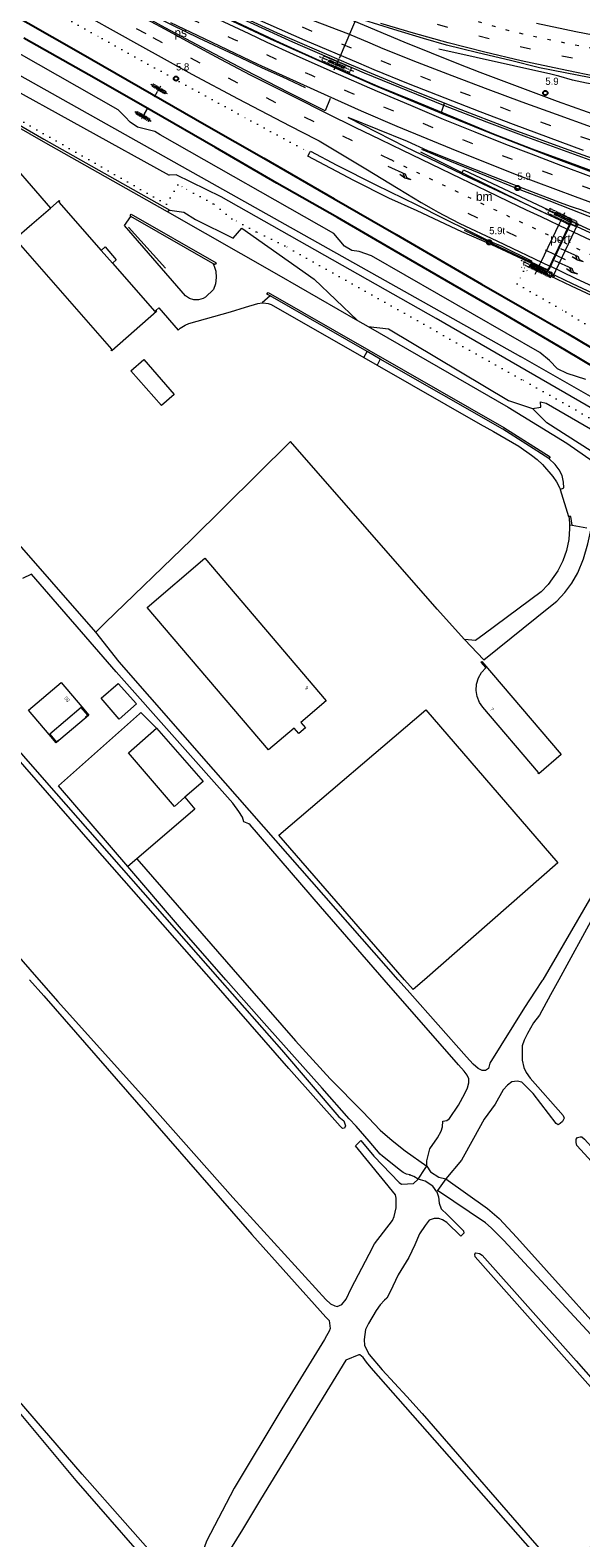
# Model space of a CAD drawing. Header units: metres. Extents: x 83575 to 86200, y 450600 to 453750.
# Tile 72 of 94: x 85096 to 85251, y 452893 to 453317. Entities that reach past the tile are written whole.
import ezdxf
from ezdxf.enums import TextEntityAlignment as Align

# ---------------------------------------------------------------- set-up
doc = ezdxf.new("R2010")
doc.units = ezdxf.units.M
for name, pattern in [('13strp', [4, 1, -3]), ('39strp', [12, 3, -9]), ('bhgrns', [2, 0, -2]), ('CENTER', [2, 1.25, -0.25, 0.25, -0.25]), ('DASHED2', [0.375, 0.25, -0.125])]:
    doc.linetypes.add(name, pattern=pattern)
for name, color, linetype, lineweight in [('bw-bs-portaal', 253, 'Continuous', 18), ('bw-bs-uithouder spoor', 253, 'Continuous', 18), ('gr-bs-geleiderail', 253, 'geleiderail', 18), ('gw-bs-grondwerklijn', 253, 'Continuous', 18), ('kd-bs-bhgrns', 253, 'bhgrns', 18), ('kd-bs-kadastralegrens', 253, 'Continuous', 18), ('kw-bs-viaduct', 253, 'Continuous', 18), ('mk-bs-13streep 0.45', 253, '13strp', 18), ('mk-bs-39streep 0.15', 253, '39strp', 18), ('mk-bs-pijlre750', 253, 'Continuous', 18), ('mk-bs-streep 0.15', 253, 'Continuous', 18), ('mk-bs-vlakmark', 253, 'Continuous', 18), ('og-bs-bebouwing', 253, 'Continuous', 18), ('og-bs-huisnummer', 253, 'Continuous', 18), ('og-bs-spoor NS', 253, 'Continuous', 25), ('vh-bs-randverharding', 253, 'Continuous', 18), ('wm-bs-hectometerbord text', 253, 'Continuous', 18)]:
    doc.layers.add(name, color=color, linetype=linetype, lineweight=lineweight)
doc.styles.add('rtw_iso', font='iso-rtw.shx')
doc.styles.add('Styledgn001', font='dgn001.shx')
doc.linetypes.add('geleiderail', pattern='A,2,-1,[175,RTW.shx,S=0.5,R=0,X=0,Y=0],-1', length=4)

# ---------------------------------------------------------------- blocks, each defined once
blk = doc.blocks.new('poer SB40-flat-5')
h = blk.add_hatch()
h.set_pattern_fill('ACET-2D-ANSI31', color=252, scale=0.5, angle=149.6304, style=0)
h.set_pattern_definition([(194.6304264, (-85128.157, -453292.4449), (0.4009758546, -1.5360255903), [])])
h.paths.add_polyline_path([(0.94, -0.55), (-0.94, 0.55), (-1.03, 0.4), (0.85, -0.7)])
at = {"layer": 'bw-bs-uithouder spoor', "linetype": 'CENTER'}
for points in [[(-2.31, 1.25), (2.22, -1.4)], [(0.39, 0.66), (-0.47, -0.81)]]:
    blk.add_lwpolyline(points, dxfattribs=at)
at = {"layer": 'bw-bs-uithouder spoor', "linetype": 'DASHED2'}
blk.add_lwpolyline([(1.97, -0.85), (-1.7, 1.3), (-2.05, 0.7), (1.61, -1.45)], close=True, dxfattribs=at)
at = {"layer": 'bw-bs-uithouder spoor', "linetype": 'CENTER'}
for points in [[(-0.66, 0.46), (-0.81, 0.2), (-1.16, 0.4), (-1, 0.66), (-0.66, 0.46)], [(1.07, -0.55), (0.92, -0.81), (0.57, -0.61), (0.72, -0.35), (1.07, -0.55)]]:
    blk.add_lwpolyline(points, close=True, dxfattribs=at)
at = {"layer": 'bw-bs-uithouder spoor', "linetype": 'Continuous'}
blk.add_lwpolyline([(-0.94, 0.55), (-1.03, 0.4), (0.85, -0.7), (0.94, -0.55)], close=True, dxfattribs=at)
blk = doc.blocks.new('poer SB40-flat-6')
h = blk.add_hatch()
h.set_pattern_fill('ACET-2D-ANSI31', color=252, scale=0.5, angle=149.6304, style=0)
h.set_pattern_definition([(194.6304264, (-85132.6655, -453300.1371), (0.4009758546, -1.5360255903), [])])
h.paths.add_polyline_path([(0.94, -0.55), (-0.94, 0.55), (-1.03, 0.4), (0.85, -0.7)])
at = {"layer": 'bw-bs-uithouder spoor', "linetype": 'CENTER'}
for points in [[(-2.31, 1.25), (2.22, -1.4)], [(0.39, 0.66), (-0.47, -0.81)]]:
    blk.add_lwpolyline(points, dxfattribs=at)
at = {"layer": 'bw-bs-uithouder spoor', "linetype": 'DASHED2'}
blk.add_lwpolyline([(1.97, -0.85), (-1.7, 1.3), (-2.05, 0.7), (1.61, -1.45)], close=True, dxfattribs=at)
at = {"layer": 'bw-bs-uithouder spoor', "linetype": 'CENTER'}
for points in [[(-0.66, 0.46), (-0.81, 0.2), (-1.16, 0.4), (-1, 0.66), (-0.66, 0.46)], [(1.07, -0.55), (0.92, -0.81), (0.57, -0.61), (0.72, -0.35), (1.07, -0.55)]]:
    blk.add_lwpolyline(points, close=True, dxfattribs=at)
at = {"layer": 'bw-bs-uithouder spoor', "linetype": 'Continuous'}
blk.add_lwpolyline([(-0.94, 0.55), (-1.03, 0.4), (0.85, -0.7), (0.94, -0.55)], close=True, dxfattribs=at)
blk = doc.blocks.new('poer SB40-flat-43')
h = blk.add_hatch()
h.set_pattern_fill('ACET-2D-ANSI31', color=252, angle=334.2666, style=0)
h.set_pattern_definition([(19.2665671, (-85245.832, -453263.8354), (-1.047634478, 2.997179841), [])])
h.paths.add_polyline_path([(-1.97, 0.95), (1.97, -0.95), (2.12, -0.63), (-1.81, 1.26)])
at = {"layer": 'bw-bs-portaal', "linetype": 'CENTER'}
for points in [[(4.81, -2.12), (-4.65, 2.44)], [(-0.66, -1.37), (0.81, 1.69)]]:
    blk.add_lwpolyline(points, dxfattribs=at)
at = {"layer": 'bw-bs-portaal', "linetype": 'DASHED2'}
blk.add_lwpolyline([(-4.06, 1.37), (3.6, -2.32), (4.21, -1.06), (-3.45, 2.63)], close=True, dxfattribs=at)
at = {"layer": 'bw-bs-portaal', "linetype": 'CENTER'}
for points in [[(-2.22, 0.93), (-1.96, 1.47), (-1.24, 1.12), (-1.5, 0.58), (-2.22, 0.93)], [(1.39, -0.81), (1.65, -0.27), (2.37, -0.61), (2.11, -1.15), (1.39, -0.81)]]:
    blk.add_lwpolyline(points, close=True, dxfattribs=at)
at = {"layer": 'bw-bs-portaal', "linetype": 'Continuous'}
blk.add_lwpolyline([(1.97, -0.95), (2.12, -0.63), (-1.81, 1.26), (-1.97, 0.95)], close=True, dxfattribs=at)
blk = doc.blocks.new('poer SB40-flat-44')
h = blk.add_hatch()
h.set_pattern_fill('ACET-2D-ANSI31', color=252, angle=334.2666, style=0)
h.set_pattern_definition([(19.2665671, (-85238.902, -453249.4574), (-1.047634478, 2.997179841), [])])
h.paths.add_polyline_path([(-1.97, 0.95), (1.97, -0.95), (2.12, -0.63), (-1.81, 1.26)])
at = {"layer": 'bw-bs-portaal', "linetype": 'CENTER'}
for points in [[(4.81, -2.12), (-4.65, 2.44)], [(-0.66, -1.37), (0.81, 1.69)]]:
    blk.add_lwpolyline(points, dxfattribs=at)
at = {"layer": 'bw-bs-portaal', "linetype": 'DASHED2'}
blk.add_lwpolyline([(-4.06, 1.37), (3.6, -2.32), (4.21, -1.06), (-3.45, 2.63)], close=True, dxfattribs=at)
at = {"layer": 'bw-bs-portaal', "linetype": 'CENTER'}
for points in [[(-2.22, 0.93), (-1.96, 1.47), (-1.24, 1.12), (-1.5, 0.58), (-2.22, 0.93)], [(1.39, -0.81), (1.65, -0.27), (2.37, -0.61), (2.11, -1.15), (1.39, -0.81)]]:
    blk.add_lwpolyline(points, close=True, dxfattribs=at)
at = {"layer": 'bw-bs-portaal', "linetype": 'Continuous'}
blk.add_lwpolyline([(1.97, -0.95), (2.12, -0.63), (-1.81, 1.26), (-1.97, 0.95)], close=True, dxfattribs=at)
blk = doc.blocks.new('poer SB40-flat-51')
h = blk.add_hatch()
h.set_pattern_fill('ACET-2D-ANSI31', color=252, angle=336.9284, style=0)
h.set_pattern_definition([(21.9283815, (-85182.4294, -453306.865), (-1.185695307, 2.945293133), [])])
h.paths.add_polyline_path([(-2.01, 0.85), (2.01, -0.85), (2.14, -0.53), (-1.87, 1.18)])
at = {"layer": 'bw-bs-portaal', "linetype": 'CENTER'}
for points in [[(4.9, -1.9), (-4.76, 2.22)], [(-0.6, -1.4), (0.73, 1.73)]]:
    blk.add_lwpolyline(points, dxfattribs=at)
at = {"layer": 'bw-bs-portaal', "linetype": 'DASHED2'}
blk.add_lwpolyline([(-4.12, 1.18), (3.7, -2.15), (4.25, -0.86), (-3.57, 2.47)], close=True, dxfattribs=at)
at = {"layer": 'bw-bs-portaal', "linetype": 'CENTER'}
for points in [[(-2.26, 0.83), (-2.02, 1.38), (-1.29, 1.06), (-1.52, 0.51), (-2.26, 0.83)], [(1.42, -0.74), (1.66, -0.19), (2.39, -0.5), (2.16, -1.06), (1.42, -0.74)]]:
    blk.add_lwpolyline(points, close=True, dxfattribs=at)
at = {"layer": 'bw-bs-portaal', "linetype": 'Continuous'}
blk.add_lwpolyline([(2.01, -0.85), (2.14, -0.53), (-1.87, 1.18), (-2.01, 0.85)], close=True, dxfattribs=at)
blk = doc.blocks.new('dtbattr-r-flat-16')
at = {"layer": 'mk-bs-vlakmark', "style": 'rtw_iso'}
blk.add_attdef('TAG', text='', height=2.5, dxfattribs=at).set_placement((0, 0), align=Align.MIDDLE_CENTER)
blk = doc.blocks.new('pijlr-flat-83')
at = {"layer": 'mk-bs-pijlre750'}
for p, q in [((0, 0), (4.94, -2.29)), ((3.31, -2.36), (4.63, -2.97)), ((4.73, -3.35), (3.31, -2.36)), ((4.63, -2.97), (4.26, -1.98)), ((6.49, -3.84), (4.73, -3.35)), ((5.31, -3.29), (4.94, -2.29)), ((6.49, -3.84), (5.31, -3.29))]:
    blk.add_line(p, q, dxfattribs=at)
blk = doc.blocks.new('pijlr-flat-113')
at = {"layer": 'mk-bs-pijlre750'}
for p, q in [((0, 0), (4.97, -2.23)), ((3.34, -2.32), (4.66, -2.92)), ((4.77, -3.29), (3.34, -2.32)), ((4.66, -2.92), (4.29, -1.93)), ((6.53, -3.76), (4.77, -3.29)), ((5.35, -3.23), (4.97, -2.23)), ((6.53, -3.76), (5.35, -3.23))]:
    blk.add_line(p, q, dxfattribs=at)
blk = doc.blocks.new('pijlr-flat-134')
at = {"layer": 'mk-bs-pijlre750'}
for p, q in [((0, 0), (4.96, -2.25)), ((3.33, -2.34), (4.65, -2.93)), ((4.76, -3.31), (3.33, -2.34)), ((4.65, -2.93), (4.28, -1.94)), ((6.52, -3.78), (4.76, -3.31)), ((5.34, -3.24), (4.96, -2.25)), ((6.52, -3.78), (5.34, -3.24))]:
    blk.add_line(p, q, dxfattribs=at)
blk = doc.blocks.new('dtbattr-l-flat-10')
at = {"layer": 'mk-bs-13streep 0.45', "style": 'rtw_iso'}
blk.add_attdef('TAG', (0, 0), '', height=2.5, dxfattribs=at)
blk = doc.blocks.new('dtbattr-l-flat-46')
at = {"layer": 'bw-bs-portaal', "style": 'rtw_iso'}
blk.add_attdef('TAG', (0, 0), '', height=2.5, dxfattribs=at)
blk = doc.blocks.new('HMP1-flat-182')
at = {"color": 253}
blk.add_circle((0, 0), 0.625, dxfattribs=at)
blk = doc.blocks.new('HMP1-flat-186')
at = {"color": 253}
blk.add_circle((0, 0), 0.625, dxfattribs=at)
blk = doc.blocks.new('HMP1-flat-187')
at = {"color": 253}
blk.add_circle((0, 0), 0.625, dxfattribs=at)
blk = doc.blocks.new('HMP1-flat-188')
at = {"color": 253}
blk.add_circle((0, 0), 0.625, dxfattribs=at)

msp = doc.modelspace()

# ---------------------------------------------------------------- linework, layer by layer
at = {"layer": 'bw-bs-portaal', "flags": 128}
for points in [[(85193.88, 453333.75), (85183.16, 453308.59)], [(85239.72, 453251.15), (85245.17, 453262.46)]]:
    msp.add_lwpolyline(points, dxfattribs=at)
at = {"layer": 'bw-bs-uithouder spoor'}
for points in [[(85131.34, 453297.87), (85132.19, 453299.33)], [(85128.54, 453293.1), (85129.44, 453294.63)]]:
    msp.add_lwpolyline(points, dxfattribs=at)
at = {"layer": 'gr-bs-geleiderail', "flags": 128}
for points in [[(85005.71, 453400.28), (85027.43, 453387.83), (85060.47, 453369.06), (85079.71, 453358.38), (85099.06, 453347.91), (85117.71, 453338.28), (85130.18, 453331.9), (85147.33, 453323.72), (85170.06, 453313.31), (85190.25, 453304.58), (85212.45, 453295.48), (85224.59, 453290.82), (85235.83, 453286.62), (85257.44, 453278.76), (85273.51, 453273.19), (85284.84, 453269.25), (85299.03, 453264.39), (85313.25, 453259.63), (85327.5, 453254.94), (85336.99, 453251.77), (85353.09, 453246.31), (85363.51, 453242.81), (85373.98, 453239.42), (85389.2, 453234.48), (85403.44, 453229.79), (85411.92, 453226.78), (85427.01, 453221.44), (85434.53, 453218.72), (85452.36, 453212.16), (85459.85, 453209.36), (85466.38, 453206.83), (85479.29, 453201.4), (85485.8, 453198.83), (85498.82, 453193.69), (85508.01, 453189.75), (85519.96, 453184.65), (85532.44, 453179.23)], [(85136.18, 453327.62), (85152.81, 453319.53), (85166.55, 453313.14), (85179.73, 453307.16), (85194.07, 453300.88), (85204.23, 453296.74), (85215.09, 453292.24), (85226.52, 453287.46), (85237.37, 453283.28), (85247.43, 453279.6), (85260.06, 453274.91), (85269.97, 453271.37), (85287.55, 453265.16), (85300.16, 453260.67), (85317.74, 453254.48), (85332.91, 453249.37), (85346.81, 453244.68), (85364.42, 453238.78), (85379.62, 453233.61), (85398.58, 453227.16), (85413.72, 453221.92), (85432.45, 453215.21), (85453.73, 453207.23), (85473.23, 453199.69)], [(85466.49, 453253.54), (85459.22, 453256.87), (85451.9, 453260.11), (85444.52, 453263.18), (85437.01, 453265.96), (85433.24, 453267.3), (85429.42, 453268.47), (85425.59, 453269.62), (85421.74, 453270.71), (85417.86, 453271.67), (85410.04, 453273.35), (85402.25, 453275.16), (85394.49, 453277.1), (85386.7, 453278.93), (85374.91, 453281.18), (85367.01, 453282.4), (85359.1, 453283.62), (85351.21, 453284.97), (85339.43, 453287.21), (85331.55, 453288.61), (85323.67, 453289.98), (85311.83, 453291.93), (85303.93, 453293.18), (85292.08, 453295.1), (85288.13, 453295.76), (85280.24, 453297.04), (85272.37, 453298.47), (85264.47, 453299.75), (85260.52, 453300.4), (85256.57, 453300.99), (85252.63, 453301.69), (85248.73, 453302.55), (85244.87, 453303.61), (85242.62, 453304.23), (85211.19, 453311.27)], [(85206.03, 453282.43), (85219.66, 453275.61), (85228.7, 453271.18), (85238.02, 453266.64), (85247.84, 453262.02)], [(85206.35, 453283.14), (85214.17, 453279.89), (85224.45, 453275.68), (85233.21, 453272.16), (85242.05, 453268.76), (85248.24, 453266.32), (85255.62, 453263.42), (85265.65, 453259.66), (85276.89, 453255.69), (85285.73, 453252.53), (85294.46, 453249.43), (85304.47, 453245.89), (85314.62, 453242.37), (85324.69, 453238.83), (85333.51, 453235.87), (85344.93, 453232.04), (85356.27, 453228.19), (85367.6, 453224.36), (85377.74, 453220.97), (85390.25, 453216.52), (85402.89, 453212.11), (85416.69, 453207.33), (85431.71, 453201.84), (85445.4, 453196.73), (85458.21, 453191.78), (85464.39, 453189.33)], [(85218.25, 453260.39), (85230.25, 453254.68), (85241.82, 453249.3)]]:
    msp.add_lwpolyline(points, dxfattribs=at)
at = {"layer": 'gw-bs-grondwerklijn'}
for p, q in [((85000, 453350.52), (85135.48, 453275.85)), ((85121.11, 453294.16), (85075.59, 453320.1)), ((85091.98, 453304.79), (85234.07, 453224.95)), ((85123.12, 453292.22), (85121.11, 453294.16)), ((85124.55, 453290.72), (85123.12, 453292.22)), ((85126.6, 453289.38), (85124.55, 453290.72)), ((85131.46, 453288.09), (85126.6, 453289.38)), ((85132.95, 453287.18), (85131.46, 453288.09)), ((85181.74, 453259.49), (85132.95, 453287.18)), ((85137.43, 453275.98), (85135.48, 453275.85)), ((85150.07, 453269.75), (85137.43, 453275.98)), ((85210.43, 453235.66), (85150.07, 453269.75)), ((85184.66, 453255.94), (85181.74, 453259.49)), ((85186.77, 453254.69), (85184.66, 453255.94)), ((85188.84, 453254.41), (85186.77, 453254.69)), ((85192.27, 453253.24), (85188.84, 453254.41)), ((85239.56, 453226.1), (85192.27, 453253.24)), ((85176.18, 453246.65), (85188.31, 453235.07)), ((85250.79, 453212.34), (85210.43, 453235.66)), ((85300, 453187.37), (85234.07, 453224.95)), ((85242.25, 453223.85), (85239.56, 453226.1)), ((85244.52, 453221.5), (85242.25, 453223.85)), ((85247.22, 453220.21), (85244.52, 453221.5)), ((85252.46, 453218.47), (85247.22, 453220.21)), ((85298.29, 453184.75), (85250.79, 453212.34)), ((85247.89, 453177.7), (85248.62, 453177.57)), ((85139.9, 453101.23), (85142.63, 453097.91)), ((85142.63, 453097.91), (85126.4, 453083.91))]:
    msp.add_line(p, q, dxfattribs=at)
for points in [[(84905.87, 453400), (84912.65, 453395.28), (84916.81, 453392.3), (84924.14, 453387.46), (84931.67, 453382.95), (84935.95, 453380.28), (84963.76, 453364.32), (84976.74, 453356.57), (85002.7, 453342.64), (85054.23, 453312.64), (85100.32, 453285.93), (85135.66, 453266.05)], [(85134.95, 453265.63), (85135.66, 453266.05), (85139.55, 453265.47), (85142.85, 453263.37), (85153.4, 453258.14), (85155.88, 453260.97), (85176.18, 453246.65)], [(85161.62, 453240.02), (85161.85, 453240.05), (85163.3, 453239.85), (85164.09, 453239.56), (85190.11, 453224.64)], [(85191.31, 453233.34), (85197.01, 453232.71), (85230.7, 453212.63), (85237.5, 453210.34)], [(85193.84, 453222.48), (85222.79, 453205.97), (85226.5, 453203.91), (85233.63, 453199.81), (85237.15, 453197.29), (85238.74, 453196.07), (85240.3, 453194.67), (85243.22, 453191.26), (85244.25, 453189.78), (85245.18, 453187.98), (85245.28, 453187.65)], [(85237.5, 453210.34), (85239.78, 453210.69), (85239.71, 453212.27), (85241.31, 453211.83), (85268.61, 453196.04), (85283.93, 453187.11), (85295.54, 453180.32)], [(85300, 453174.03), (85296.4, 453176.09), (85287.81, 453180.47), (85282.49, 453182.4), (85273.73, 453186.3), (85256.29, 453196.88), (85241.47, 453206.3), (85237.5, 453210.34)], [(85247.62, 453180.02), (85247.74, 453179.65), (85247.89, 453177.7)], [(85096.81, 453163.84), (85094.25, 453162.65)], [(85195.86, 453050), (85177.93, 453070.53), (85158.24, 453093.49), (85157.82, 453093.75), (85156.44, 453094.34), (85156.09, 453095.64), (85155.04, 453097.26), (85153.3, 453099.59), (85120.61, 453136.41), (85096.81, 453163.84)], [(85147.33, 453050), (85142.51, 453055.52), (85114.08, 453087.89), (85073.26, 453134.56), (85070.48, 453137.67), (85067.88, 453140.23), (85066.55, 453141.51), (85065.08, 453142.6), (85063.7, 453143.29), (85060.33, 453144.72), (85058.36, 453145.51), (85057.03, 453145.95), (85055.67, 453146.32), (85054.75, 453146.58), (85054.29, 453146.65), (85053.84, 453146.59), (85052.3, 453146.04), (85043.62, 453142.71), (85040.36, 453141.45), (85037.11, 453140.18), (85034.47, 453139.11), (85031.84, 453138.03), (85025.76, 453135.92), (85024.97, 453134.76)], [(85071.29, 453139.33), (85100.33, 453106.16), (85149.71, 453050)], [(85024.97, 453134.76), (85026.39, 453133.17), (85045.33, 453111.32), (85098.87, 453050)], [(85123.85, 453081.78), (85104.41, 453104.48), (85127.13, 453124.61), (85127.49, 453125.03), (85131.88, 453120.66)], [(85300, 453057.03), (85293.24, 453064.76), (85289.83, 453068.15), (85283.42, 453075.09), (85278.7, 453080.6), (85272.47, 453087.67), (85270.2, 453088.79), (85267.87, 453088.49), (85265.81, 453086.95), (85263.95, 453085.11), (85263.24, 453083.01), (85254.89, 453068.28), (85244.86, 453050)], [(85098.87, 453050), (85104.24, 453043.85), (85129.28, 453016.04), (85153.31, 452988.91), (85179.48, 452960.22), (85180.79, 452958.99), (85181.93, 452958.44), (85182.65, 452958.27), (85183.9, 452958.88), (85185.14, 452960.35)], [(85149.71, 453050), (85167.04, 453030.28), (85183.13, 453011.54), (85184.48, 453010.41), (85184.82, 453009.58), (85184.97, 453008.98), (85184.71, 453008.34), (85184.17, 453008.2), (85183.48, 453008.88), (85169.09, 453025.08), (85147.33, 453050)], [(85219.6, 453021.09), (85219.57, 453022.19), (85219.1, 453023.24), (85218.24, 453024.34), (85216.71, 453026.13), (85195.86, 453050)], [(85244.86, 453050), (85242.56, 453045.81), (85239.46, 453040.09), (85237.76, 453037.91), (85236.03, 453034.95), (85235.1, 453033.01), (85234.56, 453031.43), (85234.54, 453029.31), (85234.61, 453027.42), (85235.07, 453025.41), (85235.71, 453023.94), (85236.8, 453022.41), (85246.11, 453011.88), (85246.36, 453011.19), (85245.87, 453010.24), (85245.26, 453009.65), (85244.65, 453009.3), (85244.12, 453009.65), (85237.64, 453018.05), (85235.35, 453020.43), (85234.49, 453021.24), (85233.14, 453021.55), (85231.64, 453021.36), (85230.45, 453020.41), (85229.26, 453019.07), (85226.98, 453015.05), (85223.93, 453010.83), (85220.87, 453005.41), (85217.52, 452999.4), (85213.12, 452994.07)], [(85207.79, 452997.64), (85207.82, 452999.13), (85208.68, 453002.53), (85210.81, 453005.63), (85211.82, 453007.49), (85212.2, 453008.67), (85212.28, 453010.32), (85213.46, 453010.48), (85214.18, 453011.01), (85216.7, 453014.79), (85218.46, 453018.05), (85219.23, 453019.67), (85219.6, 453021.09)], [(85185.14, 452960.35), (85186.55, 452963.34), (85191.65, 452972.94), (85193.14, 452975.9), (85198.18, 452982.43), (85198.64, 452983.51), (85199.16, 452985.96), (85199.19, 452988.64), (85198.99, 452989.61), (85187.74, 453003.36), (85189.26, 453004.85), (85192.91, 453000.51), (85200.05, 452993.08), (85200.69, 452992.63), (85204.07, 452992.84), (85205.35, 452994.06)], [(85278.51, 452926.37), (85294.89, 452949.4), (85295.71, 452951.03), (85295.95, 452951.81), (85295.73, 452952.73), (85294.79, 452953.52), (85253.06, 453000), (85249.93, 453003.48), (85249.72, 453004.3), (85249.75, 453005.28), (85250.14, 453005.73), (85250.82, 453005.86), (85251.36, 453005.9), (85252.11, 453005.28), (85254.82, 453002.25), (85275.03, 452979.24), (85295.86, 452955.56), (85296.6, 452954.82), (85297.58, 452954.59), (85298.32, 452954.61), (85298.71, 452955.01), (85299.35, 452955.76), (85300, 452956.69)], [(85210.57, 452990.51), (85211.11, 452989.07), (85211.29, 452987.26), (85211.82, 452985.72), (85213.61, 452983.97), (85218.07, 452979.5), (85218.21, 452978.87), (85217.38, 452978.04), (85213.38, 452981.82), (85212.23, 452982.61), (85211.13, 452982.99), (85209.91, 452982.99), (85208.44, 452982.51), (85207.35, 452980.97), (85205.78, 452978.65), (85204.39, 452975.58), (85202.73, 452972.03), (85199.75, 452967.16), (85198.24, 452963.98), (85197.16, 452961.67), (85196.58, 452960.59), (85195.96, 452960.07), (85194.67, 452958.72), (85193.6, 452957.11), (85191.47, 452953.46), (85190.63, 452951.79)], [(85249.75, 452884.88), (85269.83, 452913.66), (85270.47, 452914.78), (85270.7, 452915.27), (85270.68, 452916.24), (85270.56, 452916.74), (85221.42, 452972.21), (85221.29, 452972.97), (85221.6, 452973.37), (85222.55, 452973.2), (85223.35, 452972.7), (85249.76, 452942.99), (85271.5, 452918.21)], [(85190.63, 452951.79), (85190.22, 452949.05), (85190.27, 452947.3), (85191.65, 452944.77), (85195.29, 452940.45), (85202.21, 452933.03), (85206.49, 452928.23), (85241.8, 452887.62)], [(85198.49, 452813.08), (85199.47, 452813.48), (85200.35, 452814.34), (85201.23, 452815.75), (85215.69, 452836.76), (85243.53, 452876.34), (85244.79, 452878.45), (85244.91, 452879.99), (85244.61, 452881.38), (85243.88, 452882.47), (85237.56, 452889.49), (85192.16, 452941.04), (85190.89, 452942.61), (85189.89, 452943.92), (85189.01, 452944.74), (85188.69, 452944.72), (85185.05, 452943.25)], [(85185.05, 452943.25), (85161.13, 452904.08), (85156.09, 452895.68), (85149.83, 452885.59), (85146.13, 452883.01), (85144.73, 452880.84), (85144.31, 452879.9), (85144.55, 452877.43), (85144.96, 452874.75), (85145.66, 452872.44), (85146.18, 452870.25)], [(85135.43, 452879.53), (85109.35, 452909.39), (85090.15, 452932.45)]]:
    msp.add_lwpolyline(points, dxfattribs=at)
at = {"layer": 'kd-bs-bhgrns'}
for points in [[(84968.18, 453400), (84980.52, 453392.72), (85007.44, 453377.03), (85033.37, 453361.9), (85058.86, 453347.12), (85076.07, 453337.12), (85095.29, 453326.22), (85116.66, 453314.2), (85138.3, 453302.16), (85158.4, 453291.15), (85173.79, 453282.82), (85174.97, 453282.21)], [(85137.88, 453273.18), (85134.72, 453267.69), (85000, 453345.15), (84931.47, 453384.56), (84936.63, 453383.32), (84942.63, 453381.27), (84952.98, 453376.43)], [(85295.54, 453180.32), (85296.62, 453182.76), (85292.2, 453186.22), (85284.35, 453190.32), (85234.42, 453218.52), (85167.92, 453256.02), (85159.89, 453260), (85153.1, 453263.64), (85147.86, 453267.85), (85139.07, 453272.59), (85137.88, 453273.18)], [(85236.07, 453251.62), (85235.24, 453249.89), (85235.95, 453249.04), (85234.4, 453250.03), (85234.96, 453248.9), (85233.15, 453245.34), (85246.8, 453237.47)], [(85246.8, 453237.47), (85293.05, 453209.31), (85300, 453205.3)]]:
    msp.add_lwpolyline(points, dxfattribs=at)
at = {"layer": 'kd-bs-kadastralegrens'}
msp.add_line((85134.42, 453249.79), (85124.07, 453261.24), dxfattribs=at)
for points in [[(85114.85, 453147.59), (85052.37, 453218.99), (85030.74, 453242.97), (85029.93, 453243.26), (85030.29, 453244.29), (85029.78, 453244.21), (85014.41, 453261.92), (85000.77, 453276.83)], [(85247.89, 453177.7), (85247.9, 453176.66), (85247.65, 453173.56), (85247.02, 453170.51), (85246, 453167.57), (85244.61, 453164.78), (85241.89, 453160.99), (85239.9, 453158.86), (85223.94, 453147), (85221.48, 453145.19), (85218.4, 453145.54), (85210.73, 453154.05), (85169.49, 453201.08), (85141.6, 453173.45), (85117.57, 453150.24), (85114.85, 453147.59)], [(85218.4, 453145.54), (85223.8, 453139.84), (85242.53, 453154.85), (85244.26, 453156.32), (85246.55, 453158.7), (85248.54, 453161.34), (85250.19, 453164.21), (85251.79, 453168.18), (85253.04, 453172.35), (85253.9, 453176.62)], [(85298.95, 453152.17), (85297.72, 453148.48), (85294.63, 453144.32), (85285.46, 453127.16), (85269.68, 453102.31), (85266.58, 453098.63), (85262.78, 453087.82), (85261.75, 453086.73), (85260.17, 453084.34), (85255.83, 453076.53), (85240.34, 453050)], [(85199.8, 453050), (85147.93, 453109.06), (85121.44, 453139.25), (85114.85, 453147.59)], [(85096.29, 453050), (85100.3, 453045.45), (85158.71, 452978.51), (85179.49, 452955.29), (85180.35, 452954.39), (85180.64, 452952.1), (85180.37, 452951.35), (85179.62, 452950.02), (85179.12, 452949.02), (85167.14, 452929.53), (85153.71, 452907.27), (85145.91, 452892.42), (85143.81, 452886.33), (85143.74, 452885.22), (85143.55, 452884.12), (85143.08, 452883.06), (85142.36, 452882.2), (85140.91, 452882.14), (85139.22, 452882.09), (85137.3, 452882.59), (85135.62, 452883.53), (85135.18, 452883.92), (85111.02, 452911.21), (85072.29, 452956)], [(85240.34, 453050), (85240.2, 453049.76), (85238.24, 453046.76), (85235.18, 453042.22), (85225.48, 453026.57), (85225.14, 453025.1), (85224.3, 453024.55), (85223.33, 453024.52), (85222.19, 453025.11), (85220.78, 453026.34), (85218.96, 453028.4), (85203.01, 453046.34), (85199.8, 453050)]]:
    msp.add_lwpolyline(points, dxfattribs=at)
at = {"layer": 'kw-bs-viaduct', "flags": 128}
msp.add_lwpolyline([(85248.01, 453262.36), (85248.35, 453263.08), (85250.17, 453262.22), (85243.05, 453247.19), (85240.01, 453248.63), (85236.59, 453250.24), (85236.93, 453250.97), (85241.57, 453248.77), (85242.3, 453250.32), (85243.83, 453253.54), (85245.59, 453257.27), (85247.23, 453260.73)], close=True, dxfattribs=at)
for points in [[(85248.37, 453263.02), (85250, 453262.24), (85261.31, 453256.95)], [(85262.61, 453238.05), (85248.46, 453244.68), (85236.66, 453250.27), (85236.96, 453250.9), (85241.6, 453248.7)]]:
    msp.add_lwpolyline(points, dxfattribs=at)
at = {"layer": 'mk-bs-13streep 0.45', "flags": 128}
for points in [[(85345.08, 453295.93), (85329.26, 453298.37), (85313.48, 453300.96), (85297.7, 453303.62), (85277.99, 453307.03), (85266.18, 453309.16), (85254.4, 453311.41), (85246.55, 453312.96), (85238.71, 453314.56), (85234.81, 453315.45), (85230.92, 453316.4), (85227.08, 453317.51), (85219.41, 453319.79), (85211.78, 453322.19), (85200.36, 453325.87), (85192.77, 453328.38), (85184.23, 453331.24)], [(85245.59, 453257.27), (85241.81, 453259.08), (85226.47, 453266.3), (85205.28, 453276.48), (85197.69, 453280.18)], [(85330.83, 453218.08), (85302.53, 453230.97), (85261.63, 453249.82), (85245.68, 453257.22)]]:
    msp.add_lwpolyline(points, dxfattribs=at)
at = {"layer": 'mk-bs-39streep 0.15', "flags": 128}
for points in [[(85128.97, 453315.49), (85115.01, 453323.14), (85103.63, 453329.55), (85083.85, 453340.78), (85073.57, 453346.69), (85055.76, 453356.95), (85043.53, 453364), (85026.09, 453374.08), (85003.4, 453387.18), (84983.24, 453399.03), (84981.6, 453400)], [(85685.05, 453106.58), (85674.67, 453112.6), (85664.26, 453118.57), (85653.83, 453124.51), (85643.37, 453130.39), (85632.86, 453136.17), (85622.23, 453141.74), (85611.55, 453147.21), (85600.81, 453152.58), (85590.05, 453157.88), (85579.26, 453163.12), (85568.44, 453168.32), (85557.59, 453173.45), (85546.7, 453178.49), (85535.77, 453183.43), (85524.78, 453188.25), (85513.77, 453193.03), (85502.74, 453197.76), (85491.65, 453202.35), (85480.53, 453206.86), (85469.37, 453211.25), (85458.16, 453215.56), (85446.93, 453219.78), (85435.67, 453223.93), (85424.37, 453227.97), (85413.03, 453231.9), (85401.7, 453235.83), (85390.33, 453239.67), (85378.96, 453243.52), (85367.58, 453247.31), (85356.17, 453251.03), (85344.78, 453254.81), (85333.37, 453258.53), (85321.99, 453262.33), (85310.58, 453266.05), (85299.21, 453269.9), (85287.85, 453273.75), (85276.52, 453277.7), (85265.2, 453281.68), (85253.87, 453285.65), (85242.58, 453289.72), (85231.32, 453293.86), (85220.1, 453298.11), (85208.9, 453302.42), (85197.73, 453306.8), (85186.68, 453311.48), (85175.65, 453316.2), (85164.67, 453321.05), (85153.71, 453325.94), (85142.84, 453331.02), (85132, 453336.17), (85121.24, 453341.48), (85110.54, 453346.91), (85099.89, 453352.44), (85089.27, 453358.03), (85078.7, 453363.7), (85068.16, 453369.45), (85057.67, 453375.27), (85047.21, 453381.14), (85036.77, 453387.07), (85026.37, 453393.05), (85015.97, 453399.04), (85014.32, 453400)], [(85480.52, 453252.04), (85470.03, 453257.79), (85459.23, 453263.02), (85448.22, 453267.79), (85436.98, 453271.97), (85433.6, 453273.21), (85422.11, 453276.67), (85410.49, 453279.68), (85398.79, 453282.34), (85387.04, 453284.78), (85375.26, 453287.04), (85363.43, 453289.06), (85351.58, 453290.96), (85339.73, 453292.84), (85327.88, 453294.72), (85316.03, 453296.66), (85304.2, 453298.63), (85292.37, 453300.64), (85280.54, 453302.69), (85268.73, 453304.8), (85256.94, 453307.02), (85245.18, 453309.41), (85233.46, 453312.01), (85221.84, 453314.97), (85210.3, 453318.26), (85198.84, 453321.83), (85187.43, 453325.53), (85176.01, 453329.24), (85164.62, 453333.01), (85153.28, 453336.93), (85142, 453341.01), (85130.82, 453345.38), (85119.79, 453350.1), (85108.94, 453355.23), (85098.24, 453360.66), (85087.65, 453366.3), (85077.09, 453372), (85066.56, 453377.76), (85056.08, 453383.61), (85045.63, 453389.49), (85035.21, 453395.46), (85027.36, 453400)], [(85836.78, 452994.32), (85820.93, 453004.61), (85803.14, 453016.04), (85780.87, 453030.37), (85760.58, 453043.3), (85742.88, 453054.53), (85720.17, 453068.6), (85701.8, 453079.87), (85658.39, 453105.41), (85598, 453137.9), (85563.3, 453155.01), (85541.71, 453165.12), (85522.76, 453173.67), (85508.99, 453179.64), (85498.45, 453184.11), (85476.3, 453193.26), (85469.89, 453195.77), (85453.86, 453201.94), (85433.46, 453209.59), (85422, 453213.76), (85410.51, 453217.8), (85401.8, 453220.89), (85390.84, 453224.7), (85376.85, 453229.47), (85365.71, 453233.2), (85354.21, 453237.03), (85342.83, 453240.82), (85331.28, 453244.67), (85322.66, 453247.55), (85308.35, 453252.45), (85299.65, 453255.47), (85286.01, 453260.27), (85273.96, 453264.58), (85262.7, 453268.69), (85251.23, 453272.89), (85239.93, 453277.13), (85228.51, 453281.54), (85217.39, 453286), (85206.17, 453290.58), (85195.01, 453295.27), (85185.76, 453299.28), (85175.54, 453303.82), (85162.27, 453309.89), (85153.6, 453313.97), (85142.65, 453319.22), (85133.75, 453323.54)], [(85197.69, 453280.18), (85178.58, 453289.63), (85167.73, 453295.03), (85156.82, 453300.6), (85144.91, 453306.87), (85135.58, 453311.9), (85128.97, 453315.49)], [(85243.83, 453253.54), (85230.19, 453259.99), (85216.69, 453266.38)], [(85243.92, 453253.49), (85262.44, 453244.86), (85281.36, 453236.06), (85302.79, 453226.22), (85326.71, 453215.38), (85347.82, 453205.57), (85355.93, 453201.47), (85358.47, 453200.1), (85366.51, 453195.6), (85368.97, 453194.13), (85376.65, 453189.27), (85379.01, 453187.69), (85386.35, 453182.32), (85388.54, 453180.52), (85395.42, 453174.66), (85397.49, 453172.73), (85403.88, 453166.33), (85405.79, 453164.26), (85411.61, 453157.36), (85413.37, 453155.07), (85418.54, 453147.8), (85420.1, 453145.43), (85422.86, 453140.79)]]:
    msp.add_lwpolyline(points, dxfattribs=at)
at = {"layer": 'mk-bs-streep 0.15', "flags": 128}
for points in [[(84975.01, 453400), (84982.44, 453395.61), (84996.65, 453387.21), (85014.93, 453376.57), (85035.3, 453364.75), (85058.95, 453351), (85078.79, 453339.52), (85106.61, 453323.73), (85127.12, 453312.38)], [(85096.23, 453338), (85107.09, 453331.84), (85117.26, 453326.24), (85126.47, 453321.08), (85134.14, 453316.91), (85141.51, 453312.93), (85149.92, 453308.45), (85158.2, 453304.07), (85170.35, 453297.93), (85179.83, 453293.2), (85187.63, 453289.36), (85194.78, 453285.9), (85200.97, 453282.86), (85208.91, 453279.02), (85217.4, 453274.9), (85224.42, 453271.54), (85230.82, 453268.45), (85235.73, 453266.16), (85239.85, 453264.22), (85247.23, 453260.73)], [(85148.02, 453320.25), (85157.79, 453315.62), (85162.92, 453313.19), (85170.26, 453309.81), (85181.46, 453304.84), (85193.85, 453299.44), (85203.2, 453295.47), (85212.42, 453291.58), (85221.32, 453287.99), (85229.9, 453284.61), (85237.11, 453281.83), (85245.34, 453278.69), (85253.85, 453275.51)], [(85251.82, 453282.77), (85241.95, 453286.39), (85232.12, 453290.04), (85222.8, 453293.62), (85212.93, 453297.44), (85202.69, 453301.52), (85193.05, 453305.42), (85188.75, 453307.26), (85173.66, 453313.69), (85156.08, 453321.43)], [(85135.83, 453318.74), (85145.26, 453314.19), (85160.36, 453307.04), (85180, 453298.09), (85189.35, 453293.92), (85199.41, 453289.64), (85216.25, 453282.71), (85232.86, 453276.06), (85249.48, 453269.83), (85269.52, 453262.45), (85288.9, 453255.43), (85302.51, 453250.64), (85313.95, 453246.69), (85336.2, 453239.15), (85353.09, 453233.42), (85370.53, 453227.53), (85386.94, 453221.82), (85401.09, 453216.92), (85417.84, 453211), (85432.87, 453205.51), (85450.32, 453199.03), (85467.12, 453192.53)], [(85254.03, 453289.37), (85244.25, 453292.89), (85234.59, 453296.4), (85225.04, 453299.94), (85214.96, 453303.71), (85205.2, 453307.51), (85195.59, 453311.29), (85191.85, 453312.87), (85185.89, 453315.4), (85175.83, 453319.24)], [(85432.31, 453269.58), (85427.7, 453271.06), (85416.77, 453274.29), (85406.54, 453276.87), (85395.68, 453279.21), (85385.15, 453281.26), (85374.78, 453283.19), (85363.83, 453285.15), (85353.08, 453286.93), (85342.22, 453288.69), (85332.34, 453290.26), (85321.92, 453291.95), (85311.38, 453293.7), (85300.83, 453295.5), (85290.32, 453297.24), (85279.82, 453299.02), (85269.11, 453300.93), (85257.06, 453303.22), (85245.32, 453305.6), (85234.28, 453308), (85224.07, 453310.38), (85213.82, 453313), (85204.08, 453315.75), (85194.93, 453318.48)], [(85261.83, 453313.75), (85249.66, 453316.1), (85238.55, 453318.41)], [(85127.12, 453312.38), (85141.85, 453304.25), (85154.88, 453297.27), (85169.37, 453289.73), (85176.82, 453285.9), (85177.58, 453285.46), (85178.52, 453284.97), (85190.66, 453277.67), (85199.78, 453272.1), (85206.23, 453268.17), (85209.65, 453266.18), (85211, 453265.45), (85212.54, 453264.6), (85217.1, 453262.27), (85227.46, 453257.47), (85242.3, 453250.32)], [(85247.32, 453260.67), (85248.93, 453259.91), (85260.24, 453254.62), (85271.81, 453249.21), (85284.13, 453243.44), (85292.63, 453239.54), (85300.74, 453235.79), (85311.62, 453230.82), (85318.58, 453227.69), (85324.62, 453225), (85337.04, 453219.47), (85347.8, 453214.66), (85354.51, 453211.76), (85362.38, 453208.34), (85368.84, 453205.54), (85378.54, 453201.27), (85385.83, 453198.14), (85392.62, 453195.29), (85397.96, 453192.97), (85404.52, 453190.2), (85427.25, 453180.75), (85449.29, 453171.8)], [(85263.68, 453240.28), (85249.53, 453246.9), (85242.4, 453250.28)]]:
    msp.add_lwpolyline(points, dxfattribs=at)
at = {"layer": 'mk-bs-vlakmark', "flags": 128}
msp.add_lwpolyline([(85180.65, 453297.34), (85179.23, 453293.91), (85169.15, 453298.96), (85156.82, 453305.3), (85144.7, 453311.68), (85134.34, 453317.26), (85123.96, 453322.96), (85115.49, 453327.66), (85105.48, 453333.15), (85096.75, 453338.1), (85096.84, 453338.27), (85108.74, 453331.96), (85120.63, 453325.78), (85128.81, 453321.68), (85136.24, 453318.03), (85143.74, 453314.4), (85153.76, 453309.7), (85161.61, 453306.03), (85167.27, 453303.44), (85173.67, 453300.49)], dxfattribs=at)
at = {"layer": 'og-bs-bebouwing'}
for p, q in [((85124.69, 453264.28), (85124.51, 453264.41)), ((85147.68, 453251.1), (85124.69, 453264.28)), ((85116.41, 453254.75), (85119.53, 453251.18)), ((85237.1, 453251.14), (85236.07, 453251.62)), ((85191.02, 453226.35), (85163.78, 453241.95)), ((85194.74, 453224.22), (85191.02, 453226.35)), ((85210.79, 452990.82), (85210.57, 452990.51)), ((85213.12, 452994.07), (85210.79, 452990.82))]:
    msp.add_line(p, q, dxfattribs=at)
for points in [[(85236.07, 453251.62), (85226.09, 453256.27), (85217.64, 453259.91), (85205.05, 453265.83), (85197.15, 453269.42), (85187.33, 453274.33), (85174.41, 453281.2), (85174.97, 453282.21)], [(85174.97, 453282.21), (85175.17, 453282.58), (85182.58, 453278.71), (85193.46, 453273.18)], [(85217.59, 453276.2), (85217.95, 453276.95), (85218.14, 453277.34)], [(85247.97, 453261.79), (85246.98, 453262.29), (85246.92, 453262.36), (85244.81, 453263.4), (85233.65, 453268.63), (85217.82, 453276.08), (85217.59, 453276.2)], [(85218.14, 453277.34), (85243.78, 453265.3), (85244.1, 453265.52), (85248.22, 453263.61), (85248.51, 453262.97), (85247.97, 453261.79)], [(85193.46, 453273.18), (85204.99, 453267.53), (85212.58, 453263.73), (85219.38, 453260.33), (85225.2, 453257.45), (85228.83, 453255.92), (85237.22, 453251.82), (85237.1, 453251.14)], [(85131.69, 453237.86), (85131.9, 453237.62), (85119.36, 453226.58), (85119.15, 453226.83), (85119.41, 453227.06), (85092.47, 453257.75), (85092.2, 453257.52), (85091.99, 453257.77), (85096.95, 453262.12), (85102.12, 453266.63)], [(85102.12, 453266.63), (85104.56, 453268.76), (85104.77, 453268.53), (85104.52, 453268.3), (85116.41, 453254.75)], [(85124.51, 453264.41), (85124.79, 453264.93), (85148.62, 453251.29), (85148.34, 453250.79), (85147.68, 453251.1)], [(85119.53, 453251.18), (85131.42, 453237.62), (85131.69, 453237.86)], [(85163.78, 453241.95), (85162.93, 453242.44), (85163.23, 453242.94)], [(85163.23, 453242.94), (85229.42, 453205.06), (85242.4, 453196.78), (85242.06, 453196.28)], [(85128.31, 453224.08), (85136.87, 453214.3), (85133.31, 453211.18), (85124.75, 453220.97), (85128.31, 453224.08)], [(85242.06, 453196.28), (85229.13, 453204.53), (85194.74, 453224.22)], [(85145.47, 453168.32), (85179.56, 453128.33), (85172.42, 453122.22), (85173.72, 453120.68), (85171.87, 453119.11), (85170.56, 453120.64), (85163.36, 453114.54), (85129.32, 453154.53), (85145.47, 453168.32)], [(85223.26, 453139.35), (85245.5, 453113.24), (85239.22, 453107.85), (85239.04, 453108.05), (85239.2, 453108.17), (85223.5, 453126.49), (85222.59, 453127.83), (85221.93, 453129.48), (85221.65, 453131.24), (85221.76, 453133.01), (85222.28, 453134.72), (85223.15, 453136.27), (85224.35, 453137.58), (85223, 453139.13), (85223.26, 453139.35)], [(85104.5, 453117.14), (85103.76, 453116.51), (85101.81, 453118.82), (85095.98, 453125.67), (85105.13, 453133.43), (85110.95, 453126.57), (85112.9, 453124.26), (85112.16, 453123.63)], [(85121.16, 453133.14), (85126.28, 453127.45), (85121.4, 453123.16), (85116.42, 453129.01), (85121.16, 453133.14)], [(85110.79, 453126.43), (85101.96, 453118.95), (85103.78, 453116.81), (85104.37, 453117.3), (85104.5, 453117.14)], [(85112.16, 453123.63), (85112.02, 453123.79), (85112.61, 453124.29), (85110.79, 453126.43)], [(85201.56, 453050), (85166.25, 453090.57), (85207.56, 453125.81), (85244.62, 453082.78), (85207.15, 453050)], [(85139.9, 453101.23), (85136.94, 453098.68), (85124.02, 453113.68), (85131.88, 453120.66)], [(85131.88, 453120.66), (85145.03, 453105.66), (85139.9, 453101.23)], [(85207.15, 453050), (85203.97, 453047.22), (85201.56, 453050)], [(85205.35, 452994.06), (85207.34, 452996.98), (85207.79, 452997.64)], [(85207.79, 452997.64), (85208.88, 452996.07), (85211.21, 452994.58), (85213.12, 452994.07)], [(85210.57, 452990.51), (85209.53, 452992.09), (85207.37, 452993.48), (85205.35, 452994.06)]]:
    msp.add_lwpolyline(points, dxfattribs=at)
at = {"layer": 'og-bs-spoor NS'}
for p, q in [((85088.51, 453322.72), (85110.04, 453310.45)), ((85115.02, 453302.8), (85094.62, 453314.35)), ((85110.04, 453310.45), (85127.46, 453300.49)), ((85130.6, 453293.89), (85115.02, 453302.8)), ((85127.46, 453300.49), (85145.91, 453289.79)), ((85148.52, 453283.62), (85130.6, 453293.89)), ((85145.91, 453289.79), (85162.02, 453280.65)), ((85165.73, 453273.66), (85148.52, 453283.62)), ((85162.02, 453280.65), (85181.8, 453269.23)), ((85182.73, 453263.94), (85165.73, 453273.66)), ((85181.8, 453269.23), (85199.18, 453259.2)), ((85198.62, 453254.74), (85182.73, 453263.94)), ((85199.18, 453259.2), (85223.13, 453245.25)), ((85215.1, 453245.19), (85198.62, 453254.74)), ((85228.4, 453237.49), (85215.1, 453245.19)), ((85223.13, 453245.25), (85247.26, 453231.37)), ((85246.55, 453226.79), (85228.4, 453237.49)), ((85247.26, 453231.37), (85262.41, 453222.37)), ((85260.88, 453218.27), (85246.55, 453226.79))]:
    msp.add_line(p, q, dxfattribs=at)
at = {"layer": 'vh-bs-randverharding'}
for p, q in [((85211.81, 453293.27), (85212.77, 453296.03)), ((85116.41, 453254.75), (85117.5, 453255.71)), ((85163.78, 453241.95), (85161.62, 453240.02)), ((85188.31, 453235.07), (85191.31, 453233.34)), ((85190.11, 453224.64), (85191.02, 453226.35)), ((85190.11, 453224.64), (85193.84, 453222.48)), ((85194.74, 453224.22), (85193.84, 453222.48)), ((85245.28, 453187.65), (85247.62, 453180.02)), ((85248.62, 453177.57), (85252.77, 453176.82)), ((85112.16, 453123.63), (85104.5, 453117.14)), ((85126.4, 453083.91), (85123.85, 453081.78)), ((85126.4, 453083.91), (85155.95, 453050))]:
    msp.add_line(p, q, dxfattribs=at)
for points in [[(84905.24, 453400), (84912.44, 453394.68), (84914.63, 453393.15), (84922.93, 453387.66), (84931.45, 453382.5), (84935.8, 453380.02), (84964.84, 453363.1), (84975.72, 453356.77), (85002.19, 453341.78), (85053.78, 453311.85), (85100.12, 453285.34), (85134.95, 453265.63)], [(85212.77, 453296.03), (85201.21, 453300.66), (85186.63, 453306.74), (85165.89, 453315.68), (85148.32, 453323.8), (85131, 453332.09), (85113.62, 453340.93), (85098.32, 453348.85), (85084.14, 453356.34), (85070.12, 453363.97), (85053.18, 453373.48), (85037.52, 453382.46)], [(85137.3, 453326.74), (85151.69, 453319.85), (85163.79, 453314.17), (85179.89, 453306.92), (85192.53, 453301.32), (85211.16, 453293.53), (85211.81, 453293.27)], [(85217.52, 453311.32), (85213.33, 453312.34), (85206.88, 453314.23), (85198.51, 453316.76), (85190.1, 453319.35), (85178.23, 453323.1), (85185.54, 453319.91), (85201.37, 453313.25), (85216.67, 453307.16)], [(85300, 453294.99), (85287.33, 453297.15), (85269.62, 453300.25), (85257.21, 453302.5), (85239.41, 453305.98), (85231.26, 453308.03), (85222.09, 453310.21), (85217.52, 453311.32)], [(85216.67, 453307.16), (85222.64, 453304.78), (85244.35, 453296.65), (85261.26, 453290.66), (85283.53, 453282.95), (85300, 453277.4)], [(85300, 453264.74), (85285.43, 453269.72), (85271.67, 453274.45), (85261.18, 453278.08), (85246.46, 453283.34), (85231.29, 453288.9), (85216.2, 453294.66), (85212.77, 453296.03)], [(85208.1, 453282.68), (85202.36, 453285.3), (85185.7, 453292.01), (85201.79, 453283.83), (85217.59, 453276.2)], [(85211.81, 453293.27), (85225.94, 453287.57), (85243.31, 453280.84), (85261.81, 453273.89), (85279.94, 453267.4), (85300, 453260.31)], [(85077.57, 453281.14), (85081.47, 453282.66), (85085.44, 453284.3), (85085.6, 453284.36), (85086.34, 453284.36), (85086.98, 453283.98), (85102.12, 453266.63)], [(85300, 453248.31), (85289.17, 453252.13), (85278.26, 453255.98), (85266.69, 453260.14), (85258.67, 453263.18), (85251.04, 453266.09), (85249.24, 453266.71), (85248.15, 453267.09), (85245.31, 453268.07), (85234.81, 453272.1), (85221.32, 453277.43), (85208.55, 453282.48), (85208.1, 453282.68)], [(85134.95, 453265.63), (85166.28, 453247.75), (85188.31, 453235.07)], [(85147.68, 453251.1), (85147.96, 453250.55), (85148.53, 453248.88), (85148.7, 453247.12), (85148.48, 453245.37), (85147.87, 453243.72), (85145.66, 453241.64), (85144.97, 453241.23), (85143.71, 453240.84), (85142.4, 453240.85), (85141.15, 453241.26), (85140.08, 453242.01), (85122.93, 453261.74), (85124.69, 453264.28)], [(85247.97, 453261.79), (85242.03, 453249.29), (85241.59, 453249.5), (85240.93, 453249.32), (85237.1, 453251.14)], [(85117.5, 453255.71), (85120.63, 453252.14), (85119.53, 453251.18)], [(85131.69, 453237.86), (85132.56, 453238.63), (85137.96, 453232.39), (85138.55, 453232.9), (85139.94, 453233.79), (85140.96, 453234.18), (85152.65, 453237.54), (85156.89, 453238.81), (85160.4, 453239.86), (85161.62, 453240.02)], [(85191.31, 453233.34), (85230.61, 453210.74), (85247.12, 453200.6), (85254.47, 453195.45), (85255.69, 453194.55), (85280.93, 453174.65), (85292.5, 453166.12), (85298.5, 453161.5), (85300, 453160.52)], [(85245.28, 453187.65), (85246.28, 453188.13), (85246.21, 453189.7), (85245.77, 453191.51), (85244.95, 453193.18), (85243.79, 453194.63), (85242.06, 453196.28)], [(85248.62, 453177.57), (85248.24, 453180), (85247.62, 453180.02)], [(85151.41, 453050), (85138.34, 453064.84), (85123.85, 453081.78)], [(85205.35, 452994.06), (85204.11, 452994.81), (85202.98, 452995.22), (85203.09, 452995.21), (85202.12, 452995.42), (85201.15, 452995.9), (85200.37, 452996.44), (85195.38, 453000.48), (85194.75, 453001.08), (85191.59, 453004.66), (85188.01, 453008.94), (85186.02, 453010.97), (85178.41, 453019.55), (85162.92, 453036.93), (85151.41, 453050)], [(85155.95, 453050), (85163.26, 453041.61), (85170.96, 453032.86), (85180.65, 453022.22), (85189.88, 453012.92), (85194.68, 453007.81), (85198.08, 453004.92), (85201.73, 453001.96), (85207.79, 452997.64)], [(85273.26, 452919.39), (85272.03, 452920.38), (85271.18, 452922.12), (85270.47, 452923.84), (85268.13, 452931.18), (85266.88, 452934.32), (85265.13, 452937.84), (85263.43, 452940.09), (85260.89, 452942.79), (85229.45, 452976.82), (85225.91, 452980.32), (85224.23, 452981.73), (85210.79, 452990.82)], [(85213.12, 452994.07), (85224.81, 452985.81), (85228.1, 452983.02), (85233.03, 452977.61), (85267.27, 452939.69), (85268.96, 452937.03), (85270.43, 452933.84), (85272.98, 452925.9), (85273.91, 452924.87), (85275.91, 452922.92)]]:
    msp.add_lwpolyline(points, dxfattribs=at)
at = {"layer": 'vh-bs-randverharding', "flags": 128}
msp.add_lwpolyline([(85262.88, 453238.75), (85248.73, 453245.38), (85241.66, 453248.73), (85242.4, 453250.28), (85243.92, 453253.49), (85245.68, 453257.22), (85247.32, 453260.67), (85248.1, 453262.32), (85249.72, 453261.55), (85261.03, 453256.26)], dxfattribs=at)

# ---------------------------------------------------------------- block references
for name, p, values in [('dtbattr-r-flat-16', (85138.7, 453315.88), {'TAG': 'ps'}), ('dtbattr-l-flat-10', (85221.6, 453268.64), {'TAG': 'bm'}), ('dtbattr-l-flat-46', (85242.44, 453256.8), {'TAG': 'port'})]:
    msp.add_blockref(name, p).add_auto_attribs(values)
for name, p in [('poer SB40-flat-51', (85182.43, 453306.86)), ('HMP1-flat-182', (85137.39, 453302.97)), ('poer SB40-flat-6', (85132.67, 453300.14)), ('HMP1-flat-188', (85241.08, 453298.93)), ('poer SB40-flat-5', (85128.16, 453292.44)), ('pijlr-flat-83', (85196.87, 453278.41)), ('HMP1-flat-187', (85233.27, 453272.27)), ('poer SB40-flat-43', (85245.83, 453263.84)), ('HMP1-flat-186', (85225.31, 453257)), ('pijlr-flat-134', (85245.31, 453255.3)), ('poer SB40-flat-44', (85238.9, 453249.46)), ('pijlr-flat-113', (85243.64, 453251.86))]:
    msp.add_blockref(name, p)

# ---------------------------------------------------------------- texts
at = {"layer": 'og-bs-huisnummer', "style": 'Styledgn001'}
for s, rotation, p in [('6', 130.6841, (85174.42, 453132.23)), ('50', 130.3019, (85107.18, 453129.08)), ('7', 310.3316, (85225.71, 453125.56))]:
    msp.add_text(s, height=1, rotation=rotation, dxfattribs=at).set_placement(p, align=Align.CENTER)
at = {"layer": 'wm-bs-hectometerbord text', "style": 'rtw_iso'}
for s, p in [('5.8', (85137.39, 453304.66)), ('5.9', (85241.08, 453300.62)), ('5.9', (85233.27, 453273.96)), ('5.9t', (85225.31, 453258.69))]:
    msp.add_text(s, height=2, dxfattribs=at).set_placement(p, align=Align.BOTTOM_LEFT)

doc.saveas('drawing.dxf')
